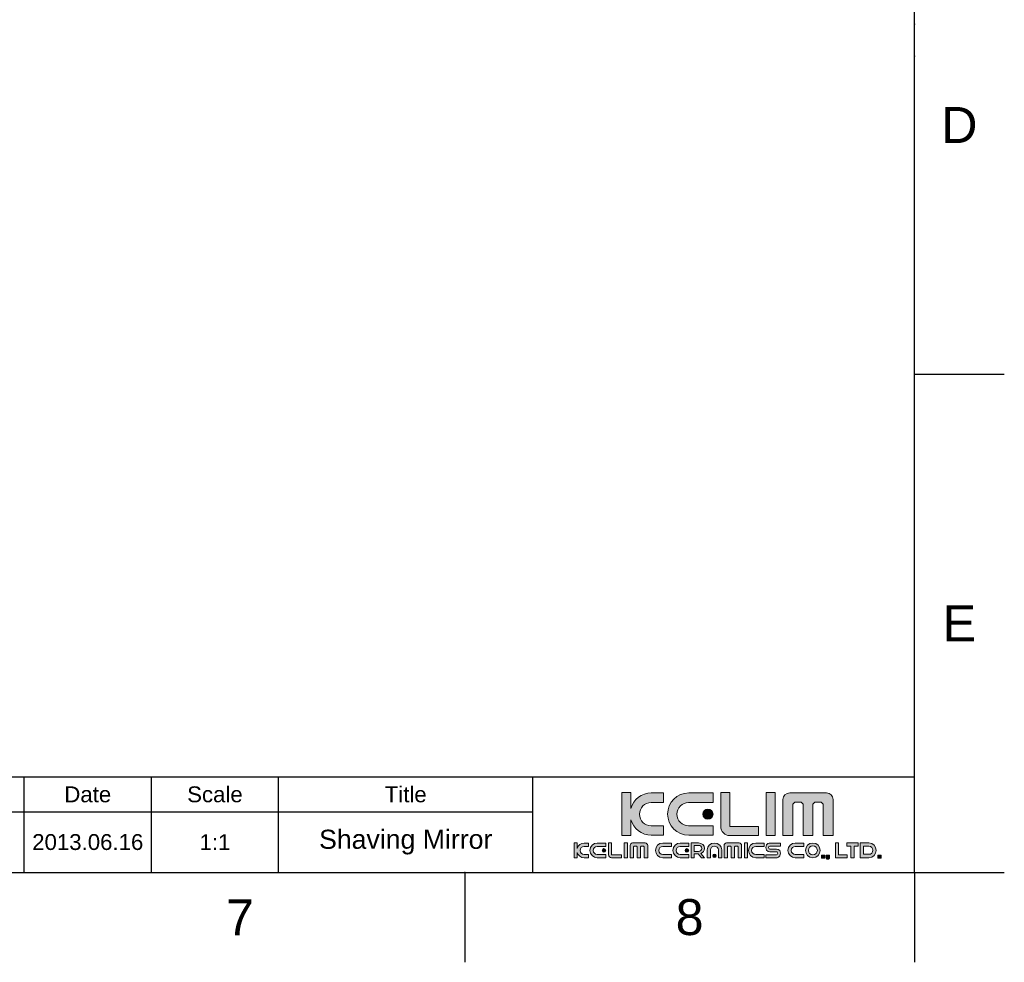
# Model space of a CAD drawing. Header units: millimetres. Extents: x 580 to 2065, y -13 to 1037.
# Tile 3 of 9: x 1678 to 2065, y -13 to 357. Entities that reach past the tile are written whole.
import ezdxf

# ---------------------------------------------------------------- set-up
doc = ezdxf.new("R2010")
doc.units = ezdxf.units.MM
doc.header["$LTSCALE"] = 0.1
doc.layers.add('FORM', color=7, linetype='Continuous')
doc.layers.add('TEXT', color=2, linetype='Continuous')
doc.styles.get("Standard").update_dxf_attribs({"font": 'arial_0.ttf'})

msp = doc.modelspace()

# ---------------------------------------------------------------- hatches: boundary and pattern name
at = {"layer": 'TEXT'}
h = msp.add_hatch(color=2, dxfattribs=at)
h.dxf.hatch_style = 2
edge = h.paths.add_edge_path()
edge.add_spline(control_points=[(1930.67, 40.36), (1930.67, 40.36), (1925.85, 40.36), (1925.85, 40.36), (1923.31, 40.36), (1921.27, 42.41), (1921.27, 44.93), (1921.27, 47.47), (1923.31, 49.52), (1925.85, 49.52), (1925.85, 49.52), (1930.67, 49.52), (1930.67, 49.52), (1930.67, 49.52), (1930.67, 53.3), (1930.67, 53.3), (1930.67, 53.3), (1925.91, 53.3), (1925.91, 53.3), (1922.09, 53.3), (1918.89, 50.74), (1917.91, 47.25), (1917.91, 47.25), (1917.91, 53.42), (1917.91, 53.42), (1917.91, 53.42), (1914.38, 53.42), (1914.38, 53.42), (1914.38, 53.42), (1914.38, 36.58), (1914.38, 36.58), (1914.38, 36.58), (1917.91, 36.58), (1917.91, 36.58), (1917.91, 36.58), (1917.91, 42.76), (1917.91, 42.76), (1918.89, 39.26), (1922.09, 36.69), (1925.91, 36.69), (1925.91, 36.69), (1930.67, 36.69), (1930.67, 36.69), (1930.67, 36.69), (1930.67, 40.36), (1930.67, 40.36)], knot_values=[0, 0, 0, 0, 1, 1, 1, 2, 2, 2, 3, 3, 3, 4, 4, 4, 5, 5, 5, 6, 6, 6, 7, 7, 7, 8, 8, 8, 9, 9, 9, 10, 10, 10, 11, 11, 11, 12, 12, 12, 13, 13, 13, 14, 14, 14, 15, 15, 15, 15], degree=3, periodic=0)
h = msp.add_hatch(color=256, dxfattribs=at)
h.dxf.hatch_style = 2
edge = h.paths.add_edge_path()
edge.add_spline(control_points=[(1940.63, 36.69), (1940.63, 36.69), (1950.23, 36.69), (1950.23, 36.69), (1950.23, 36.69), (1950.23, 40.36), (1950.23, 40.36), (1950.23, 40.36), (1940.57, 40.36), (1940.57, 40.36), (1938.04, 40.36), (1936, 42.41), (1936, 44.93), (1936, 47.47), (1938.04, 49.52), (1940.57, 49.52), (1940.57, 49.52), (1950.23, 49.52), (1950.23, 49.52), (1950.23, 49.52), (1950.23, 53.3), (1950.23, 53.3), (1950.23, 53.3), (1940.63, 53.3), (1940.63, 53.3), (1936.04, 53.3), (1932.33, 49.59), (1932.33, 45), (1932.33, 40.41), (1936.04, 36.69), (1940.63, 36.69)], knot_values=[0, 0, 0, 0, 1, 1, 1, 2, 2, 2, 3, 3, 3, 4, 4, 4, 5, 5, 5, 6, 6, 6, 7, 7, 7, 8, 8, 8, 9, 9, 9, 10, 10, 10, 10], degree=3, periodic=0)
h = msp.add_hatch(color=2, dxfattribs=at)
h.dxf.hatch_style = 2
edge = h.paths.add_edge_path()
edge.add_spline(control_points=[(1956.74, 36.56), (1956.74, 36.56), (1968.09, 36.56), (1968.09, 36.56), (1968.09, 36.56), (1968.09, 40.1), (1968.09, 40.1), (1968.09, 40.1), (1956.77, 40.1), (1956.77, 40.1), (1956.77, 40.1), (1956.75, 40.06), (1956.75, 40.06), (1956.75, 40.06), (1956.75, 53.42), (1956.75, 53.42), (1956.75, 53.42), (1953.22, 53.42), (1953.22, 53.42), (1953.22, 53.42), (1953.22, 40.1), (1953.22, 40.1), (1953.22, 40.1), (1953.21, 40.11), (1953.21, 40.11), (1953.21, 38.15), (1954.8, 36.55), (1956.77, 36.55), (1956.77, 36.55), (1956.74, 36.56), (1956.74, 36.56)], knot_values=[0, 0, 0, 0, 1, 1, 1, 2, 2, 2, 3, 3, 3, 4, 4, 4, 5, 5, 5, 6, 6, 6, 7, 7, 7, 8, 8, 8, 9, 9, 9, 10, 10, 10, 10], degree=3, periodic=0)
h = msp.add_hatch(color=2, dxfattribs=at)
h.dxf.hatch_style = 2
h.paths.add_polyline_path([(1974.57, 53.42), (1971.03, 53.42), (1971.03, 36.58), (1974.57, 36.58)])
h = msp.add_hatch(color=2, dxfattribs=at)
h.dxf.hatch_style = 2
edge = h.paths.add_edge_path()
edge.add_spline(control_points=[(1994.75, 53.34), (1994.75, 53.34), (1980.37, 53.34), (1980.37, 53.34), (1978.89, 53.34), (1977.69, 52.15), (1977.69, 50.68), (1977.69, 50.68), (1977.69, 36.6), (1977.69, 36.6), (1977.69, 36.6), (1981.51, 36.6), (1981.51, 36.6), (1981.51, 36.6), (1981.51, 48.94), (1981.51, 48.94), (1981.51, 48.94), (1982.31, 49.74), (1982.31, 49.74), (1982.31, 49.74), (1984.87, 49.74), (1984.87, 49.74), (1984.87, 49.74), (1985.67, 48.94), (1985.67, 48.94), (1985.67, 48.94), (1985.67, 36.6), (1985.67, 36.6), (1985.67, 36.6), (1989.36, 36.6), (1989.36, 36.6), (1989.36, 36.6), (1989.36, 48.94), (1989.36, 48.94), (1989.36, 48.94), (1990.17, 49.74), (1990.17, 49.74), (1990.17, 49.74), (1992.72, 49.74), (1992.72, 49.74), (1992.72, 49.74), (1993.51, 48.94), (1993.51, 48.94), (1993.51, 48.94), (1993.51, 36.6), (1993.51, 36.6), (1993.51, 36.6), (1997.43, 36.6), (1997.43, 36.6), (1997.43, 36.6), (1997.43, 50.68), (1997.43, 50.68), (1997.43, 52.15), (1996.23, 53.34), (1994.75, 53.34)], knot_values=[0, 0, 0, 0, 1, 1, 1, 2, 2, 2, 3, 3, 3, 4, 4, 4, 5, 5, 5, 6, 6, 6, 7, 7, 7, 8, 8, 8, 9, 9, 9, 10, 10, 10, 11, 11, 11, 12, 12, 12, 13, 13, 13, 14, 14, 14, 15, 15, 15, 16, 16, 16, 17, 17, 17, 18, 18, 18, 18], degree=3, periodic=0)
h = msp.add_hatch(color=2, dxfattribs=at)
h.dxf.hatch_style = 2
edge = h.paths.add_edge_path()
edge.add_spline(control_points=[(1946.18, 44.93), (1946.18, 43.83), (1947.08, 42.93), (1948.18, 42.93), (1949.29, 42.93), (1950.19, 43.83), (1950.19, 44.93), (1950.19, 46.05), (1949.29, 46.94), (1948.18, 46.94), (1947.08, 46.94), (1946.18, 46.05), (1946.18, 44.93)], knot_values=[0, 0, 0, 0, 1, 1, 1, 2, 2, 2, 3, 3, 3, 4, 4, 4, 4], degree=3, periodic=0)
h = msp.add_hatch(color=2, dxfattribs=at)
h.dxf.hatch_style = 2
edge = h.paths.add_edge_path()
edge.add_spline(control_points=[(1896.76, 31.5), (1896.76, 31.5), (1896.76, 33.66), (1896.76, 33.66), (1896.76, 33.66), (1895.53, 33.66), (1895.53, 33.66), (1895.53, 33.66), (1895.53, 27.78), (1895.53, 27.78), (1895.53, 27.78), (1896.76, 27.78), (1896.76, 27.78), (1896.76, 27.78), (1896.76, 29.95), (1896.76, 29.95), (1897.09, 28.73), (1898.21, 27.83), (1899.55, 27.83), (1899.55, 27.83), (1901.21, 27.83), (1901.21, 27.83), (1901.21, 27.83), (1901.21, 29.1), (1901.21, 29.1), (1901.21, 29.1), (1899.53, 29.1), (1899.53, 29.1), (1898.64, 29.1), (1897.93, 29.82), (1897.93, 30.7), (1897.93, 31.59), (1898.64, 32.3), (1899.53, 32.3), (1899.53, 32.3), (1901.21, 32.3), (1901.21, 32.3), (1901.21, 32.3), (1901.21, 33.62), (1901.21, 33.62), (1901.21, 33.62), (1899.55, 33.62), (1899.55, 33.62), (1898.21, 33.62), (1897.09, 32.72), (1896.76, 31.5)], knot_values=[0, 0, 0, 0, 1, 1, 1, 2, 2, 2, 3, 3, 3, 4, 4, 4, 5, 5, 5, 6, 6, 6, 7, 7, 7, 8, 8, 8, 9, 9, 9, 10, 10, 10, 11, 11, 11, 12, 12, 12, 13, 13, 13, 14, 14, 14, 15, 15, 15, 15], degree=3, periodic=0)
h = msp.add_hatch(color=2, dxfattribs=at)
h.dxf.hatch_style = 2
edge = h.paths.add_edge_path()
edge.add_spline(control_points=[(1901.78, 30.72), (1901.78, 29.12), (1903.08, 27.83), (1904.68, 27.83), (1904.68, 27.83), (1908.03, 27.83), (1908.03, 27.83), (1908.03, 27.83), (1908.03, 29.1), (1908.03, 29.1), (1908.03, 29.1), (1904.66, 29.1), (1904.66, 29.1), (1903.78, 29.1), (1903.06, 29.82), (1903.06, 30.7), (1903.06, 31.59), (1903.78, 32.3), (1904.66, 32.3), (1904.66, 32.3), (1908.03, 32.3), (1908.03, 32.3), (1908.03, 32.3), (1908.03, 33.62), (1908.03, 33.62), (1908.03, 33.62), (1904.68, 33.62), (1904.68, 33.62), (1903.08, 33.62), (1901.78, 32.32), (1901.78, 30.72)], knot_values=[0, 0, 0, 0, 1, 1, 1, 2, 2, 2, 3, 3, 3, 4, 4, 4, 5, 5, 5, 6, 6, 6, 7, 7, 7, 8, 8, 8, 9, 9, 9, 10, 10, 10, 10], degree=3, periodic=0)
h = msp.add_hatch(color=2, dxfattribs=at)
h.dxf.hatch_style = 2
edge = h.paths.add_edge_path()
edge.add_spline(control_points=[(1906.62, 30.7), (1906.62, 30.31), (1906.93, 30), (1907.31, 30), (1907.7, 30), (1908.01, 30.31), (1908.01, 30.7), (1908.01, 31.09), (1907.7, 31.4), (1907.31, 31.4), (1906.93, 31.4), (1906.62, 31.09), (1906.62, 30.7)], knot_values=[0, 0, 0, 0, 1, 1, 1, 2, 2, 2, 3, 3, 3, 4, 4, 4, 4], degree=3, periodic=0)
h = msp.add_hatch(color=2, dxfattribs=at)
h.dxf.hatch_style = 2
edge = h.paths.add_edge_path()
edge.add_spline(control_points=[(1910.3, 29), (1910.3, 29), (1910.3, 33.66), (1910.3, 33.66), (1910.3, 33.66), (1909.07, 33.66), (1909.07, 33.66), (1909.07, 33.66), (1909.07, 29.01), (1909.07, 29.01), (1909.07, 29.01), (1909.07, 29.02), (1909.07, 29.02), (1909.07, 28.33), (1909.62, 27.78), (1910.31, 27.78), (1910.31, 27.78), (1910.3, 27.78), (1910.3, 27.78), (1910.3, 27.78), (1914.26, 27.78), (1914.26, 27.78), (1914.26, 27.78), (1914.26, 29.01), (1914.26, 29.01), (1914.26, 29.01), (1910.31, 29.01), (1910.31, 29.01), (1910.31, 29.01), (1910.3, 29), (1910.3, 29)], knot_values=[0, 0, 0, 0, 1, 1, 1, 2, 2, 2, 3, 3, 3, 4, 4, 4, 5, 5, 5, 6, 6, 6, 7, 7, 7, 8, 8, 8, 9, 9, 9, 10, 10, 10, 10], degree=3, periodic=0)
h = msp.add_hatch(color=2, dxfattribs=at)
h.dxf.hatch_style = 2
h.paths.add_polyline_path([(1915.28, 27.78), (1916.52, 27.78), (1916.52, 33.66), (1915.28, 33.66)])
h = msp.add_hatch(color=2, dxfattribs=at)
h.dxf.hatch_style = 2
edge = h.paths.add_edge_path()
edge.add_spline(control_points=[(1923.56, 33.63), (1923.56, 33.63), (1918.54, 33.63), (1918.54, 33.63), (1918.02, 33.63), (1917.61, 33.22), (1917.61, 32.7), (1917.61, 32.7), (1917.61, 27.79), (1917.61, 27.79), (1917.61, 27.79), (1918.94, 27.79), (1918.94, 27.79), (1918.94, 27.79), (1918.94, 32.1), (1918.94, 32.1), (1918.94, 32.1), (1919.22, 32.38), (1919.22, 32.38), (1919.22, 32.38), (1920.11, 32.38), (1920.11, 32.38), (1920.11, 32.38), (1920.39, 32.1), (1920.39, 32.1), (1920.39, 32.1), (1920.39, 27.79), (1920.39, 27.79), (1920.39, 27.79), (1921.68, 27.79), (1921.68, 27.79), (1921.68, 27.79), (1921.68, 32.1), (1921.68, 32.1), (1921.68, 32.1), (1921.96, 32.38), (1921.96, 32.38), (1921.96, 32.38), (1922.85, 32.38), (1922.85, 32.38), (1922.85, 32.38), (1923.12, 32.1), (1923.12, 32.1), (1923.12, 32.1), (1923.12, 27.79), (1923.12, 27.79), (1923.12, 27.79), (1924.49, 27.79), (1924.49, 27.79), (1924.49, 27.79), (1924.49, 32.7), (1924.49, 32.7), (1924.49, 33.22), (1924.07, 33.63), (1923.56, 33.63)], knot_values=[0, 0, 0, 0, 1, 1, 1, 2, 2, 2, 3, 3, 3, 4, 4, 4, 5, 5, 5, 6, 6, 6, 7, 7, 7, 8, 8, 8, 9, 9, 9, 10, 10, 10, 11, 11, 11, 12, 12, 12, 13, 13, 13, 14, 14, 14, 15, 15, 15, 16, 16, 16, 17, 17, 17, 18, 18, 18, 18], degree=3, periodic=0)
h = msp.add_hatch(color=2, dxfattribs=at)
h.dxf.hatch_style = 2
edge = h.paths.add_edge_path()
edge.add_spline(control_points=[(1927.57, 30.72), (1927.57, 29.12), (1928.86, 27.83), (1930.46, 27.83), (1930.46, 27.83), (1933.81, 27.83), (1933.81, 27.83), (1933.81, 27.83), (1933.81, 29.1), (1933.81, 29.1), (1933.81, 29.1), (1930.44, 29.1), (1930.44, 29.1), (1929.56, 29.1), (1928.85, 29.82), (1928.85, 30.7), (1928.85, 31.59), (1929.56, 32.3), (1930.44, 32.3), (1930.44, 32.3), (1933.81, 32.3), (1933.81, 32.3), (1933.81, 32.3), (1933.81, 33.62), (1933.81, 33.62), (1933.81, 33.62), (1930.46, 33.62), (1930.46, 33.62), (1928.86, 33.62), (1927.57, 32.32), (1927.57, 30.72)], knot_values=[0, 0, 0, 0, 1, 1, 1, 2, 2, 2, 3, 3, 3, 4, 4, 4, 5, 5, 5, 6, 6, 6, 7, 7, 7, 8, 8, 8, 9, 9, 9, 10, 10, 10, 10], degree=3, periodic=0)
h = msp.add_hatch(color=2, dxfattribs=at)
h.dxf.hatch_style = 2
edge = h.paths.add_edge_path()
edge.add_spline(control_points=[(1934.39, 30.72), (1934.39, 29.12), (1935.68, 27.83), (1937.29, 27.83), (1937.29, 27.83), (1940.63, 27.83), (1940.63, 27.83), (1940.63, 27.83), (1940.63, 29.1), (1940.63, 29.1), (1940.63, 29.1), (1937.26, 29.1), (1937.26, 29.1), (1936.38, 29.1), (1935.67, 29.82), (1935.67, 30.7), (1935.67, 31.59), (1936.38, 32.3), (1937.26, 32.3), (1937.26, 32.3), (1940.63, 32.3), (1940.63, 32.3), (1940.63, 32.3), (1940.63, 33.62), (1940.63, 33.62), (1940.63, 33.62), (1937.29, 33.62), (1937.29, 33.62), (1935.68, 33.62), (1934.39, 32.32), (1934.39, 30.72)], knot_values=[0, 0, 0, 0, 1, 1, 1, 2, 2, 2, 3, 3, 3, 4, 4, 4, 5, 5, 5, 6, 6, 6, 7, 7, 7, 8, 8, 8, 9, 9, 9, 10, 10, 10, 10], degree=3, periodic=0)
h = msp.add_hatch(color=2, dxfattribs=at)
h.dxf.hatch_style = 2
edge = h.paths.add_edge_path()
edge.add_spline(control_points=[(1939.22, 30.7), (1939.22, 30.31), (1939.53, 30), (1939.92, 30), (1940.3, 30), (1940.62, 30.31), (1940.62, 30.7), (1940.62, 31.09), (1940.3, 31.4), (1939.92, 31.4), (1939.53, 31.4), (1939.22, 31.09), (1939.22, 30.7)], knot_values=[0, 0, 0, 0, 1, 1, 1, 2, 2, 2, 3, 3, 3, 4, 4, 4, 4], degree=3, periodic=0)
h = msp.add_hatch(color=2, dxfattribs=at)
h.dxf.hatch_style = 2
edge = h.paths.add_edge_path()
edge.add_spline(control_points=[(1946.86, 31.49), (1946.86, 32.69), (1945.76, 33.66), (1944.41, 33.66), (1944.41, 33.66), (1942.81, 33.66), (1942.81, 33.66), (1942.81, 33.66), (1941.58, 33.66), (1941.58, 33.66), (1941.58, 33.66), (1941.58, 32.7), (1941.58, 32.7), (1941.58, 32.7), (1941.58, 30.32), (1941.58, 30.32), (1941.58, 30.32), (1941.58, 29.33), (1941.58, 29.33), (1941.58, 29.33), (1941.58, 27.78), (1941.58, 27.78), (1941.58, 27.78), (1942.81, 27.78), (1942.81, 27.78), (1942.81, 27.78), (1942.81, 29.33), (1942.81, 29.33), (1942.81, 29.33), (1944.31, 29.33), (1944.31, 29.33), (1944.31, 29.33), (1945.62, 27.78), (1945.62, 27.78), (1945.62, 27.78), (1946.85, 27.78), (1946.85, 27.78), (1946.85, 27.78), (1945.39, 29.51), (1945.39, 29.51), (1946.25, 29.84), (1946.86, 30.61), (1946.86, 31.49)], knot_values=[0, 0, 0, 0, 1, 1, 1, 2, 2, 2, 3, 3, 3, 4, 4, 4, 5, 5, 5, 6, 6, 6, 7, 7, 7, 8, 8, 8, 9, 9, 9, 10, 10, 10, 11, 11, 11, 12, 12, 12, 13, 13, 13, 14, 14, 14, 14], degree=3, periodic=0)
edge = h.paths.add_edge_path()
edge.add_spline(control_points=[(1944.43, 30.32), (1944.43, 30.32), (1942.81, 30.32), (1942.81, 30.32), (1942.81, 30.32), (1942.81, 32.7), (1942.81, 32.7), (1942.81, 32.7), (1944.43, 32.7), (1944.43, 32.7), (1945.17, 32.7), (1945.78, 32.17), (1945.78, 31.51), (1945.78, 30.85), (1945.17, 30.32), (1944.43, 30.32)], knot_values=[0, 0, 0, 0, 1, 1, 1, 2, 2, 2, 3, 3, 3, 4, 4, 4, 5, 5, 5, 5], degree=3, periodic=0)
h = msp.add_hatch(color=2, dxfattribs=at)
h.dxf.hatch_style = 2
edge = h.paths.add_edge_path()
edge.add_spline(control_points=[(1950.74, 33.62), (1949.15, 33.62), (1947.85, 32.42), (1947.85, 30.93), (1947.85, 30.93), (1947.85, 27.83), (1947.85, 27.83), (1947.85, 27.83), (1949.13, 27.83), (1949.13, 27.83), (1949.13, 27.83), (1949.13, 30.95), (1949.13, 30.95), (1949.13, 31.77), (1949.84, 32.43), (1950.72, 32.43), (1951.61, 32.43), (1952.32, 31.77), (1952.32, 30.95), (1952.32, 30.95), (1952.32, 27.83), (1952.32, 27.83), (1952.32, 27.83), (1953.64, 27.83), (1953.64, 27.83), (1953.64, 27.83), (1953.64, 30.93), (1953.64, 30.93), (1953.64, 32.42), (1952.35, 33.62), (1950.74, 33.62)], knot_values=[0, 0, 0, 0, 1, 1, 1, 2, 2, 2, 3, 3, 3, 4, 4, 4, 5, 5, 5, 6, 6, 6, 7, 7, 7, 8, 8, 8, 9, 9, 9, 10, 10, 10, 10], degree=3, periodic=0)
h = msp.add_hatch(color=2, dxfattribs=at)
h.dxf.hatch_style = 2
edge = h.paths.add_edge_path()
edge.add_spline(control_points=[(1960.49, 33.63), (1960.49, 33.63), (1955.48, 33.63), (1955.48, 33.63), (1954.96, 33.63), (1954.54, 33.22), (1954.54, 32.7), (1954.54, 32.7), (1954.54, 27.79), (1954.54, 27.79), (1954.54, 27.79), (1955.88, 27.79), (1955.88, 27.79), (1955.88, 27.79), (1955.88, 32.1), (1955.88, 32.1), (1955.88, 32.1), (1956.15, 32.38), (1956.15, 32.38), (1956.15, 32.38), (1957.05, 32.38), (1957.05, 32.38), (1957.05, 32.38), (1957.32, 32.1), (1957.32, 32.1), (1957.32, 32.1), (1957.32, 27.79), (1957.32, 27.79), (1957.32, 27.79), (1958.61, 27.79), (1958.61, 27.79), (1958.61, 27.79), (1958.61, 32.1), (1958.61, 32.1), (1958.61, 32.1), (1958.89, 32.38), (1958.89, 32.38), (1958.89, 32.38), (1959.78, 32.38), (1959.78, 32.38), (1959.78, 32.38), (1960.06, 32.1), (1960.06, 32.1), (1960.06, 32.1), (1960.06, 27.79), (1960.06, 27.79), (1960.06, 27.79), (1961.43, 27.79), (1961.43, 27.79), (1961.43, 27.79), (1961.43, 32.7), (1961.43, 32.7), (1961.43, 33.22), (1961.01, 33.63), (1960.49, 33.63)], knot_values=[0, 0, 0, 0, 1, 1, 1, 2, 2, 2, 3, 3, 3, 4, 4, 4, 5, 5, 5, 6, 6, 6, 7, 7, 7, 8, 8, 8, 9, 9, 9, 10, 10, 10, 11, 11, 11, 12, 12, 12, 13, 13, 13, 14, 14, 14, 15, 15, 15, 16, 16, 16, 17, 17, 17, 18, 18, 18, 18], degree=3, periodic=0)
h = msp.add_hatch(color=2, dxfattribs=at)
h.dxf.hatch_style = 2
h.paths.add_polyline_path([(1962.5, 27.78), (1963.73, 27.78), (1963.73, 33.66), (1962.5, 33.66)])
h = msp.add_hatch(color=2, dxfattribs=at)
h.dxf.hatch_style = 2
edge = h.paths.add_edge_path()
edge.add_spline(control_points=[(1964.1, 30.72), (1964.1, 29.12), (1965.39, 27.83), (1966.99, 27.83), (1966.99, 27.83), (1970.34, 27.83), (1970.34, 27.83), (1970.34, 27.83), (1970.34, 29.1), (1970.34, 29.1), (1970.34, 29.1), (1966.97, 29.1), (1966.97, 29.1), (1966.09, 29.1), (1965.37, 29.82), (1965.37, 30.7), (1965.37, 31.59), (1966.09, 32.3), (1966.97, 32.3), (1966.97, 32.3), (1970.34, 32.3), (1970.34, 32.3), (1970.34, 32.3), (1970.34, 33.62), (1970.34, 33.62), (1970.34, 33.62), (1966.99, 33.62), (1966.99, 33.62), (1965.39, 33.62), (1964.1, 32.32), (1964.1, 30.72)], knot_values=[0, 0, 0, 0, 1, 1, 1, 2, 2, 2, 3, 3, 3, 4, 4, 4, 5, 5, 5, 6, 6, 6, 7, 7, 7, 8, 8, 8, 9, 9, 9, 10, 10, 10, 10], degree=3, periodic=0)
h = msp.add_hatch(color=2, dxfattribs=at)
h.dxf.hatch_style = 2
edge = h.paths.add_edge_path()
edge.add_spline(control_points=[(1970.96, 31.83), (1970.96, 30.03), (1972.78, 30.19), (1972.78, 30.19), (1972.78, 30.19), (1972.83, 30.19), (1972.83, 30.19), (1972.83, 30.19), (1974.8, 30.19), (1974.8, 30.19), (1974.8, 30.19), (1975.15, 30.19), (1975.15, 30.19), (1975.15, 30.19), (1975.63, 30.11), (1975.63, 29.65), (1975.63, 29.19), (1975.32, 29.01), (1975.15, 29.01), (1975.15, 29.01), (1970.96, 29.01), (1970.96, 29.01), (1970.96, 29.01), (1970.96, 27.83), (1970.96, 27.83), (1970.96, 27.83), (1975.12, 27.83), (1975.12, 27.83), (1975.12, 27.83), (1976.67, 27.83), (1976.67, 29.62), (1976.67, 31.41), (1974.84, 31.26), (1974.84, 31.26), (1974.84, 31.26), (1974.8, 31.26), (1974.8, 31.26), (1974.8, 31.26), (1972.83, 31.26), (1972.83, 31.26), (1972.83, 31.26), (1972.48, 31.26), (1972.48, 31.26), (1972.48, 31.26), (1972, 31.34), (1972, 31.8), (1972, 32.26), (1972.31, 32.43), (1972.48, 32.43), (1972.48, 32.43), (1976.67, 32.43), (1976.67, 32.43), (1976.67, 32.43), (1976.67, 33.62), (1976.67, 33.62), (1976.67, 33.62), (1972.51, 33.62), (1972.51, 33.62), (1972.51, 33.62), (1970.96, 33.62), (1970.96, 31.83)], knot_values=[0, 0, 0, 0, 1, 1, 1, 2, 2, 2, 3, 3, 3, 4, 4, 4, 5, 5, 5, 6, 6, 6, 7, 7, 7, 8, 8, 8, 9, 9, 9, 10, 10, 10, 11, 11, 11, 12, 12, 12, 13, 13, 13, 14, 14, 14, 15, 15, 15, 16, 16, 16, 17, 17, 17, 18, 18, 18, 19, 19, 19, 20, 20, 20, 20], degree=3, periodic=0)
h = msp.add_hatch(color=2, dxfattribs=at)
h.dxf.hatch_style = 2
edge = h.paths.add_edge_path()
edge.add_spline(control_points=[(1979.65, 30.72), (1979.65, 29.12), (1980.94, 27.83), (1982.54, 27.83), (1982.54, 27.83), (1985.89, 27.83), (1985.89, 27.83), (1985.89, 27.83), (1985.89, 29.1), (1985.89, 29.1), (1985.89, 29.1), (1982.52, 29.1), (1982.52, 29.1), (1981.64, 29.1), (1980.93, 29.82), (1980.93, 30.7), (1980.93, 31.59), (1981.64, 32.3), (1982.52, 32.3), (1982.52, 32.3), (1985.89, 32.3), (1985.89, 32.3), (1985.89, 32.3), (1985.89, 33.62), (1985.89, 33.62), (1985.89, 33.62), (1982.54, 33.62), (1982.54, 33.62), (1980.94, 33.62), (1979.65, 32.32), (1979.65, 30.72)], knot_values=[0, 0, 0, 0, 1, 1, 1, 2, 2, 2, 3, 3, 3, 4, 4, 4, 5, 5, 5, 6, 6, 6, 7, 7, 7, 8, 8, 8, 9, 9, 9, 10, 10, 10, 10], degree=3, periodic=0)
h = msp.add_hatch(color=2, dxfattribs=at)
h.dxf.hatch_style = 2
edge = h.paths.add_edge_path()
edge.add_spline(control_points=[(1989.43, 33.62), (1987.83, 33.62), (1986.53, 32.32), (1986.53, 30.72), (1986.53, 29.12), (1987.83, 27.83), (1989.43, 27.83), (1991.03, 27.83), (1992.32, 29.12), (1992.32, 30.72), (1992.32, 32.32), (1991.03, 33.62), (1989.43, 33.62)], knot_values=[0, 0, 0, 0, 1, 1, 1, 2, 2, 2, 3, 3, 3, 4, 4, 4, 4], degree=3, periodic=0)
edge = h.paths.add_edge_path()
edge.add_spline(control_points=[(1989.43, 28.95), (1988.45, 28.95), (1987.66, 29.75), (1987.66, 30.72), (1987.66, 31.7), (1988.45, 32.49), (1989.43, 32.49), (1990.4, 32.49), (1991.2, 31.7), (1991.2, 30.72), (1991.2, 29.75), (1990.4, 28.95), (1989.43, 28.95)], knot_values=[0, 0, 0, 0, 1, 1, 1, 2, 2, 2, 3, 3, 3, 4, 4, 4, 4], degree=3, periodic=0)
h = msp.add_hatch(color=2, dxfattribs=at)
h.dxf.hatch_style = 2
h.paths.add_polyline_path([(1999.55, 33.66), (1998.31, 33.66), (1998.31, 29.02), (1998.31, 27.78), (1999.55, 27.78), (2002.86, 27.78), (2002.86, 29.02), (1999.55, 29.02)])
h = msp.add_hatch(color=2, dxfattribs=at)
h.dxf.hatch_style = 2
h.paths.add_polyline_path([(2004.41, 33.66), (2002.76, 33.66), (2002.76, 32.43), (2004.41, 32.43), (2004.41, 27.78), (2005.64, 27.78), (2005.64, 32.43), (2007.3, 32.43), (2007.3, 33.66), (2005.64, 33.66)])
h = msp.add_hatch(color=2, dxfattribs=at)
h.dxf.hatch_style = 2
edge = h.paths.add_edge_path()
edge.add_spline(control_points=[(2011.44, 33.64), (2011.44, 33.64), (2008.09, 33.64), (2008.09, 33.64), (2008.09, 33.64), (2008.09, 27.85), (2008.09, 27.85), (2008.09, 27.85), (2011.44, 27.85), (2011.44, 27.85), (2013.04, 27.85), (2014.34, 29.14), (2014.34, 30.74), (2014.34, 32.34), (2013.04, 33.64), (2011.44, 33.64)], knot_values=[0, 0, 0, 0, 1, 1, 1, 2, 2, 2, 3, 3, 3, 4, 4, 4, 5, 5, 5, 5], degree=3, periodic=0)
edge = h.paths.add_edge_path()
edge.add_spline(control_points=[(2011.46, 29.17), (2011.46, 29.17), (2009.32, 29.17), (2009.32, 29.17), (2009.32, 29.17), (2009.32, 32.36), (2009.32, 32.36), (2009.32, 32.36), (2011.46, 32.36), (2011.46, 32.36), (2012.34, 32.36), (2013.06, 31.65), (2013.06, 30.76), (2013.06, 29.88), (2012.34, 29.17), (2011.46, 29.17)], knot_values=[0, 0, 0, 0, 1, 1, 1, 2, 2, 2, 3, 3, 3, 4, 4, 4, 5, 5, 5, 5], degree=3, periodic=0)
h = msp.add_hatch(color=2, dxfattribs=at)
h.dxf.hatch_style = 2
edge = h.paths.add_edge_path()
edge.add_spline(control_points=[(1950.76, 29.27), (1950.38, 29.27), (1950.07, 28.95), (1950.07, 28.57), (1950.07, 28.18), (1950.38, 27.87), (1950.76, 27.87), (1951.15, 27.87), (1951.46, 28.18), (1951.46, 28.57), (1951.46, 28.95), (1951.15, 29.27), (1950.76, 29.27)], knot_values=[0, 0, 0, 0, 1, 1, 1, 2, 2, 2, 3, 3, 3, 4, 4, 4, 4], degree=3, periodic=0)
h = msp.add_hatch(color=2, dxfattribs=at)
h.dxf.hatch_style = 2
h.paths.add_polyline_path([(1992.8, 27.6), (1994.08, 27.6), (1994.08, 28.88), (1992.8, 28.88)])
h = msp.add_hatch(color=2, dxfattribs=at)
h.dxf.hatch_style = 2
h.paths.add_polyline_path([(1994.67, 27.6), (1995.18, 27.6), (1994.82, 27.29), (1995.59, 27.29), (1995.95, 27.6), (1995.95, 28.88), (1994.67, 28.88)])
h = msp.add_hatch(color=2, dxfattribs=at)
h.dxf.hatch_style = 2
h.paths.add_polyline_path([(2015.01, 27.6), (2016.29, 27.6), (2016.29, 28.88), (2015.01, 28.88)])

# ---------------------------------------------------------------- linework, layer by layer
for p, q in [((2029.35, 22.08), (2029.35, 1001.37)), ((2029.35, 217.94), (2064.71, 217.94)), ((615.21, 22.08), (2029.35, 22.08)), ((1852.58, 22.08), (1852.58, -13.27)), ((2029.35, 22.08), (2064.71, 22.08)), ((2029.35, 22.08), (2029.35, -13.27))]:
    msp.add_line(p, q)
for p in [(2029.35, 355.44), (2029.35, 342.94), (2029.35, 217.94), (1852.58, 22.08)]:
    msp.add_point(p)
at = {"layer": 'FORM'}
for p, q in [((1353.1, 59.58), (2029.35, 59.58)), ((1679.35, 22.08), (1679.35, 59.58)), ((1679.35, 22.08), (1679.35, 59.58)), ((1679.35, 22.08), (1679.35, 59.58)), ((1729.35, 22.08), (1729.35, 59.58)), ((1779.35, 22.08), (1779.35, 59.58)), ((1879.35, 22.08), (1879.35, 59.58)), ((1529.35, 45.83), (1879.35, 45.83))]:
    msp.add_line(p, q, dxfattribs=at)
at = {"layer": 'TEXT', "lineweight": 0}
for points in [[(1974.57, 53.42), (1971.03, 53.42), (1971.03, 36.58), (1974.57, 36.58), (1974.57, 53.42)], [(1915.28, 27.78), (1916.52, 27.78), (1916.52, 33.66), (1915.28, 33.66), (1915.28, 27.78)], [(1962.5, 27.78), (1963.73, 27.78), (1963.73, 33.66), (1962.5, 33.66), (1962.5, 27.78)], [(1999.55, 33.66), (1998.31, 33.66), (1998.31, 29.02), (1998.31, 27.78), (1999.55, 27.78), (2002.86, 27.78), (2002.86, 29.02), (1999.55, 29.02), (1999.55, 33.66)], [(2004.41, 33.66), (2002.76, 33.66), (2002.76, 32.43), (2004.41, 32.43), (2004.41, 27.78), (2005.64, 27.78), (2005.64, 32.43), (2007.3, 32.43), (2007.3, 33.66), (2005.64, 33.66), (2004.41, 33.66)], [(1992.8, 27.6), (1994.08, 27.6), (1994.08, 28.88), (1992.8, 28.88), (1992.8, 27.6)], [(1994.67, 27.6), (1995.18, 27.6), (1994.82, 27.29), (1995.59, 27.29), (1995.95, 27.6), (1995.95, 28.88), (1994.67, 28.88), (1994.67, 27.6)], [(2015.01, 27.6), (2016.29, 27.6), (2016.29, 28.88), (2015.01, 28.88), (2015.01, 27.6)]]:
    msp.add_lwpolyline(points, dxfattribs=at)
for points, knots in [([(1930.67, 40.36), (1930.67, 40.36), (1925.85, 40.36), (1925.85, 40.36), (1923.31, 40.36), (1921.27, 42.41), (1921.27, 44.93), (1921.27, 47.47), (1923.31, 49.52), (1925.85, 49.52), (1925.85, 49.52), (1930.67, 49.52), (1930.67, 49.52), (1930.67, 49.52), (1930.67, 53.3), (1930.67, 53.3), (1930.67, 53.3), (1925.91, 53.3), (1925.91, 53.3), (1922.09, 53.3), (1918.89, 50.74), (1917.91, 47.25), (1917.91, 47.25), (1917.91, 53.42), (1917.91, 53.42), (1917.91, 53.42), (1914.38, 53.42), (1914.38, 53.42), (1914.38, 53.42), (1914.38, 36.58), (1914.38, 36.58), (1914.38, 36.58), (1917.91, 36.58), (1917.91, 36.58), (1917.91, 36.58), (1917.91, 42.76), (1917.91, 42.76), (1918.89, 39.26), (1922.09, 36.69), (1925.91, 36.69), (1925.91, 36.69), (1930.67, 36.69), (1930.67, 36.69), (1930.67, 36.69), (1930.67, 40.36), (1930.67, 40.36)], [0, 0, 0, 0, 1, 1, 1, 2, 2, 2, 3, 3, 3, 4, 4, 4, 5, 5, 5, 6, 6, 6, 7, 7, 7, 8, 8, 8, 9, 9, 9, 10, 10, 10, 11, 11, 11, 12, 12, 12, 13, 13, 13, 14, 14, 14, 15, 15, 15, 15]), ([(1940.63, 36.69), (1940.63, 36.69), (1950.23, 36.69), (1950.23, 36.69), (1950.23, 36.69), (1950.23, 40.36), (1950.23, 40.36), (1950.23, 40.36), (1940.57, 40.36), (1940.57, 40.36), (1938.04, 40.36), (1936, 42.41), (1936, 44.93), (1936, 47.47), (1938.04, 49.52), (1940.57, 49.52), (1940.57, 49.52), (1950.23, 49.52), (1950.23, 49.52), (1950.23, 49.52), (1950.23, 53.3), (1950.23, 53.3), (1950.23, 53.3), (1940.63, 53.3), (1940.63, 53.3), (1936.04, 53.3), (1932.33, 49.59), (1932.33, 45), (1932.33, 40.41), (1936.04, 36.69), (1940.63, 36.69)], [0, 0, 0, 0, 1, 1, 1, 2, 2, 2, 3, 3, 3, 4, 4, 4, 5, 5, 5, 6, 6, 6, 7, 7, 7, 8, 8, 8, 9, 9, 9, 10, 10, 10, 10]), ([(1956.74, 36.56), (1956.74, 36.56), (1968.09, 36.56), (1968.09, 36.56), (1968.09, 36.56), (1968.09, 40.1), (1968.09, 40.1), (1968.09, 40.1), (1956.77, 40.1), (1956.77, 40.1), (1956.77, 40.1), (1956.75, 40.06), (1956.75, 40.06), (1956.75, 40.06), (1956.75, 53.42), (1956.75, 53.42), (1956.75, 53.42), (1953.22, 53.42), (1953.22, 53.42), (1953.22, 53.42), (1953.22, 40.1), (1953.22, 40.1), (1953.22, 40.1), (1953.21, 40.11), (1953.21, 40.11), (1953.21, 38.15), (1954.8, 36.55), (1956.77, 36.55), (1956.77, 36.55), (1956.74, 36.56), (1956.74, 36.56)], [0, 0, 0, 0, 1, 1, 1, 2, 2, 2, 3, 3, 3, 4, 4, 4, 5, 5, 5, 6, 6, 6, 7, 7, 7, 8, 8, 8, 9, 9, 9, 10, 10, 10, 10]), ([(1994.75, 53.34), (1994.75, 53.34), (1980.37, 53.34), (1980.37, 53.34), (1978.89, 53.34), (1977.69, 52.15), (1977.69, 50.68), (1977.69, 50.68), (1977.69, 36.6), (1977.69, 36.6), (1977.69, 36.6), (1981.51, 36.6), (1981.51, 36.6), (1981.51, 36.6), (1981.51, 48.94), (1981.51, 48.94), (1981.51, 48.94), (1982.31, 49.74), (1982.31, 49.74), (1982.31, 49.74), (1984.87, 49.74), (1984.87, 49.74), (1984.87, 49.74), (1985.67, 48.94), (1985.67, 48.94), (1985.67, 48.94), (1985.67, 36.6), (1985.67, 36.6), (1985.67, 36.6), (1989.36, 36.6), (1989.36, 36.6), (1989.36, 36.6), (1989.36, 48.94), (1989.36, 48.94), (1989.36, 48.94), (1990.17, 49.74), (1990.17, 49.74), (1990.17, 49.74), (1992.72, 49.74), (1992.72, 49.74), (1992.72, 49.74), (1993.51, 48.94), (1993.51, 48.94), (1993.51, 48.94), (1993.51, 36.6), (1993.51, 36.6), (1993.51, 36.6), (1997.43, 36.6), (1997.43, 36.6), (1997.43, 36.6), (1997.43, 50.68), (1997.43, 50.68), (1997.43, 52.15), (1996.23, 53.34), (1994.75, 53.34)], [0, 0, 0, 0, 1, 1, 1, 2, 2, 2, 3, 3, 3, 4, 4, 4, 5, 5, 5, 6, 6, 6, 7, 7, 7, 8, 8, 8, 9, 9, 9, 10, 10, 10, 11, 11, 11, 12, 12, 12, 13, 13, 13, 14, 14, 14, 15, 15, 15, 16, 16, 16, 17, 17, 17, 18, 18, 18, 18]), ([(1946.18, 44.93), (1946.18, 43.83), (1947.08, 42.93), (1948.18, 42.93), (1949.29, 42.93), (1950.19, 43.83), (1950.19, 44.93), (1950.19, 46.05), (1949.29, 46.94), (1948.18, 46.94), (1947.08, 46.94), (1946.18, 46.05), (1946.18, 44.93)], [0, 0, 0, 0, 1, 1, 1, 2, 2, 2, 3, 3, 3, 4, 4, 4, 4]), ([(1896.76, 31.5), (1896.76, 31.5), (1896.76, 33.66), (1896.76, 33.66), (1896.76, 33.66), (1895.53, 33.66), (1895.53, 33.66), (1895.53, 33.66), (1895.53, 27.78), (1895.53, 27.78), (1895.53, 27.78), (1896.76, 27.78), (1896.76, 27.78), (1896.76, 27.78), (1896.76, 29.95), (1896.76, 29.95), (1897.09, 28.73), (1898.21, 27.83), (1899.55, 27.83), (1899.55, 27.83), (1901.21, 27.83), (1901.21, 27.83), (1901.21, 27.83), (1901.21, 29.1), (1901.21, 29.1), (1901.21, 29.1), (1899.53, 29.1), (1899.53, 29.1), (1898.64, 29.1), (1897.93, 29.82), (1897.93, 30.7), (1897.93, 31.59), (1898.64, 32.3), (1899.53, 32.3), (1899.53, 32.3), (1901.21, 32.3), (1901.21, 32.3), (1901.21, 32.3), (1901.21, 33.62), (1901.21, 33.62), (1901.21, 33.62), (1899.55, 33.62), (1899.55, 33.62), (1898.21, 33.62), (1897.09, 32.72), (1896.76, 31.5)], [0, 0, 0, 0, 1, 1, 1, 2, 2, 2, 3, 3, 3, 4, 4, 4, 5, 5, 5, 6, 6, 6, 7, 7, 7, 8, 8, 8, 9, 9, 9, 10, 10, 10, 11, 11, 11, 12, 12, 12, 13, 13, 13, 14, 14, 14, 15, 15, 15, 15]), ([(1901.78, 30.72), (1901.78, 29.12), (1903.08, 27.83), (1904.68, 27.83), (1904.68, 27.83), (1908.03, 27.83), (1908.03, 27.83), (1908.03, 27.83), (1908.03, 29.1), (1908.03, 29.1), (1908.03, 29.1), (1904.66, 29.1), (1904.66, 29.1), (1903.78, 29.1), (1903.06, 29.82), (1903.06, 30.7), (1903.06, 31.59), (1903.78, 32.3), (1904.66, 32.3), (1904.66, 32.3), (1908.03, 32.3), (1908.03, 32.3), (1908.03, 32.3), (1908.03, 33.62), (1908.03, 33.62), (1908.03, 33.62), (1904.68, 33.62), (1904.68, 33.62), (1903.08, 33.62), (1901.78, 32.32), (1901.78, 30.72)], [0, 0, 0, 0, 1, 1, 1, 2, 2, 2, 3, 3, 3, 4, 4, 4, 5, 5, 5, 6, 6, 6, 7, 7, 7, 8, 8, 8, 9, 9, 9, 10, 10, 10, 10]), ([(1906.62, 30.7), (1906.62, 30.31), (1906.93, 30), (1907.31, 30), (1907.7, 30), (1908.01, 30.31), (1908.01, 30.7), (1908.01, 31.09), (1907.7, 31.4), (1907.31, 31.4), (1906.93, 31.4), (1906.62, 31.09), (1906.62, 30.7)], [0, 0, 0, 0, 1, 1, 1, 2, 2, 2, 3, 3, 3, 4, 4, 4, 4]), ([(1910.3, 29), (1910.3, 29), (1910.3, 33.66), (1910.3, 33.66), (1910.3, 33.66), (1909.07, 33.66), (1909.07, 33.66), (1909.07, 33.66), (1909.07, 29.01), (1909.07, 29.01), (1909.07, 29.01), (1909.07, 29.02), (1909.07, 29.02), (1909.07, 28.33), (1909.62, 27.78), (1910.31, 27.78), (1910.31, 27.78), (1910.3, 27.78), (1910.3, 27.78), (1910.3, 27.78), (1914.26, 27.78), (1914.26, 27.78), (1914.26, 27.78), (1914.26, 29.01), (1914.26, 29.01), (1914.26, 29.01), (1910.31, 29.01), (1910.31, 29.01), (1910.31, 29.01), (1910.3, 29), (1910.3, 29)], [0, 0, 0, 0, 1, 1, 1, 2, 2, 2, 3, 3, 3, 4, 4, 4, 5, 5, 5, 6, 6, 6, 7, 7, 7, 8, 8, 8, 9, 9, 9, 10, 10, 10, 10]), ([(1923.56, 33.63), (1923.56, 33.63), (1918.54, 33.63), (1918.54, 33.63), (1918.02, 33.63), (1917.61, 33.22), (1917.61, 32.7), (1917.61, 32.7), (1917.61, 27.79), (1917.61, 27.79), (1917.61, 27.79), (1918.94, 27.79), (1918.94, 27.79), (1918.94, 27.79), (1918.94, 32.1), (1918.94, 32.1), (1918.94, 32.1), (1919.22, 32.38), (1919.22, 32.38), (1919.22, 32.38), (1920.11, 32.38), (1920.11, 32.38), (1920.11, 32.38), (1920.39, 32.1), (1920.39, 32.1), (1920.39, 32.1), (1920.39, 27.79), (1920.39, 27.79), (1920.39, 27.79), (1921.68, 27.79), (1921.68, 27.79), (1921.68, 27.79), (1921.68, 32.1), (1921.68, 32.1), (1921.68, 32.1), (1921.96, 32.38), (1921.96, 32.38), (1921.96, 32.38), (1922.85, 32.38), (1922.85, 32.38), (1922.85, 32.38), (1923.12, 32.1), (1923.12, 32.1), (1923.12, 32.1), (1923.12, 27.79), (1923.12, 27.79), (1923.12, 27.79), (1924.49, 27.79), (1924.49, 27.79), (1924.49, 27.79), (1924.49, 32.7), (1924.49, 32.7), (1924.49, 33.22), (1924.07, 33.63), (1923.56, 33.63)], [0, 0, 0, 0, 1, 1, 1, 2, 2, 2, 3, 3, 3, 4, 4, 4, 5, 5, 5, 6, 6, 6, 7, 7, 7, 8, 8, 8, 9, 9, 9, 10, 10, 10, 11, 11, 11, 12, 12, 12, 13, 13, 13, 14, 14, 14, 15, 15, 15, 16, 16, 16, 17, 17, 17, 18, 18, 18, 18]), ([(1927.57, 30.72), (1927.57, 29.12), (1928.86, 27.83), (1930.46, 27.83), (1930.46, 27.83), (1933.81, 27.83), (1933.81, 27.83), (1933.81, 27.83), (1933.81, 29.1), (1933.81, 29.1), (1933.81, 29.1), (1930.44, 29.1), (1930.44, 29.1), (1929.56, 29.1), (1928.85, 29.82), (1928.85, 30.7), (1928.85, 31.59), (1929.56, 32.3), (1930.44, 32.3), (1930.44, 32.3), (1933.81, 32.3), (1933.81, 32.3), (1933.81, 32.3), (1933.81, 33.62), (1933.81, 33.62), (1933.81, 33.62), (1930.46, 33.62), (1930.46, 33.62), (1928.86, 33.62), (1927.57, 32.32), (1927.57, 30.72)], [0, 0, 0, 0, 1, 1, 1, 2, 2, 2, 3, 3, 3, 4, 4, 4, 5, 5, 5, 6, 6, 6, 7, 7, 7, 8, 8, 8, 9, 9, 9, 10, 10, 10, 10]), ([(1934.39, 30.72), (1934.39, 29.12), (1935.68, 27.83), (1937.29, 27.83), (1937.29, 27.83), (1940.63, 27.83), (1940.63, 27.83), (1940.63, 27.83), (1940.63, 29.1), (1940.63, 29.1), (1940.63, 29.1), (1937.26, 29.1), (1937.26, 29.1), (1936.38, 29.1), (1935.67, 29.82), (1935.67, 30.7), (1935.67, 31.59), (1936.38, 32.3), (1937.26, 32.3), (1937.26, 32.3), (1940.63, 32.3), (1940.63, 32.3), (1940.63, 32.3), (1940.63, 33.62), (1940.63, 33.62), (1940.63, 33.62), (1937.29, 33.62), (1937.29, 33.62), (1935.68, 33.62), (1934.39, 32.32), (1934.39, 30.72)], [0, 0, 0, 0, 1, 1, 1, 2, 2, 2, 3, 3, 3, 4, 4, 4, 5, 5, 5, 6, 6, 6, 7, 7, 7, 8, 8, 8, 9, 9, 9, 10, 10, 10, 10]), ([(1939.22, 30.7), (1939.22, 30.31), (1939.53, 30), (1939.92, 30), (1940.3, 30), (1940.62, 30.31), (1940.62, 30.7), (1940.62, 31.09), (1940.3, 31.4), (1939.92, 31.4), (1939.53, 31.4), (1939.22, 31.09), (1939.22, 30.7)], [0, 0, 0, 0, 1, 1, 1, 2, 2, 2, 3, 3, 3, 4, 4, 4, 4]), ([(1946.86, 31.49), (1946.86, 32.69), (1945.76, 33.66), (1944.41, 33.66), (1944.41, 33.66), (1942.81, 33.66), (1942.81, 33.66), (1942.81, 33.66), (1941.58, 33.66), (1941.58, 33.66), (1941.58, 33.66), (1941.58, 32.7), (1941.58, 32.7), (1941.58, 32.7), (1941.58, 30.32), (1941.58, 30.32), (1941.58, 30.32), (1941.58, 29.33), (1941.58, 29.33), (1941.58, 29.33), (1941.58, 27.78), (1941.58, 27.78), (1941.58, 27.78), (1942.81, 27.78), (1942.81, 27.78), (1942.81, 27.78), (1942.81, 29.33), (1942.81, 29.33), (1942.81, 29.33), (1944.31, 29.33), (1944.31, 29.33), (1944.31, 29.33), (1945.62, 27.78), (1945.62, 27.78), (1945.62, 27.78), (1946.85, 27.78), (1946.85, 27.78), (1946.85, 27.78), (1945.39, 29.51), (1945.39, 29.51), (1946.25, 29.84), (1946.86, 30.61), (1946.86, 31.49)], [0, 0, 0, 0, 1, 1, 1, 2, 2, 2, 3, 3, 3, 4, 4, 4, 5, 5, 5, 6, 6, 6, 7, 7, 7, 8, 8, 8, 9, 9, 9, 10, 10, 10, 11, 11, 11, 12, 12, 12, 13, 13, 13, 14, 14, 14, 14]), ([(1944.43, 30.32), (1944.43, 30.32), (1942.81, 30.32), (1942.81, 30.32), (1942.81, 30.32), (1942.81, 32.7), (1942.81, 32.7), (1942.81, 32.7), (1944.43, 32.7), (1944.43, 32.7), (1945.17, 32.7), (1945.78, 32.17), (1945.78, 31.51), (1945.78, 30.85), (1945.17, 30.32), (1944.43, 30.32)], [0, 0, 0, 0, 1, 1, 1, 2, 2, 2, 3, 3, 3, 4, 4, 4, 5, 5, 5, 5]), ([(1950.74, 33.62), (1949.15, 33.62), (1947.85, 32.42), (1947.85, 30.93), (1947.85, 30.93), (1947.85, 27.83), (1947.85, 27.83), (1947.85, 27.83), (1949.13, 27.83), (1949.13, 27.83), (1949.13, 27.83), (1949.13, 30.95), (1949.13, 30.95), (1949.13, 31.77), (1949.84, 32.43), (1950.72, 32.43), (1951.61, 32.43), (1952.32, 31.77), (1952.32, 30.95), (1952.32, 30.95), (1952.32, 27.83), (1952.32, 27.83), (1952.32, 27.83), (1953.64, 27.83), (1953.64, 27.83), (1953.64, 27.83), (1953.64, 30.93), (1953.64, 30.93), (1953.64, 32.42), (1952.35, 33.62), (1950.74, 33.62)], [0, 0, 0, 0, 1, 1, 1, 2, 2, 2, 3, 3, 3, 4, 4, 4, 5, 5, 5, 6, 6, 6, 7, 7, 7, 8, 8, 8, 9, 9, 9, 10, 10, 10, 10]), ([(1960.49, 33.63), (1960.49, 33.63), (1955.48, 33.63), (1955.48, 33.63), (1954.96, 33.63), (1954.54, 33.22), (1954.54, 32.7), (1954.54, 32.7), (1954.54, 27.79), (1954.54, 27.79), (1954.54, 27.79), (1955.88, 27.79), (1955.88, 27.79), (1955.88, 27.79), (1955.88, 32.1), (1955.88, 32.1), (1955.88, 32.1), (1956.15, 32.38), (1956.15, 32.38), (1956.15, 32.38), (1957.05, 32.38), (1957.05, 32.38), (1957.05, 32.38), (1957.32, 32.1), (1957.32, 32.1), (1957.32, 32.1), (1957.32, 27.79), (1957.32, 27.79), (1957.32, 27.79), (1958.61, 27.79), (1958.61, 27.79), (1958.61, 27.79), (1958.61, 32.1), (1958.61, 32.1), (1958.61, 32.1), (1958.89, 32.38), (1958.89, 32.38), (1958.89, 32.38), (1959.78, 32.38), (1959.78, 32.38), (1959.78, 32.38), (1960.06, 32.1), (1960.06, 32.1), (1960.06, 32.1), (1960.06, 27.79), (1960.06, 27.79), (1960.06, 27.79), (1961.43, 27.79), (1961.43, 27.79), (1961.43, 27.79), (1961.43, 32.7), (1961.43, 32.7), (1961.43, 33.22), (1961.01, 33.63), (1960.49, 33.63)], [0, 0, 0, 0, 1, 1, 1, 2, 2, 2, 3, 3, 3, 4, 4, 4, 5, 5, 5, 6, 6, 6, 7, 7, 7, 8, 8, 8, 9, 9, 9, 10, 10, 10, 11, 11, 11, 12, 12, 12, 13, 13, 13, 14, 14, 14, 15, 15, 15, 16, 16, 16, 17, 17, 17, 18, 18, 18, 18]), ([(1964.1, 30.72), (1964.1, 29.12), (1965.39, 27.83), (1966.99, 27.83), (1966.99, 27.83), (1970.34, 27.83), (1970.34, 27.83), (1970.34, 27.83), (1970.34, 29.1), (1970.34, 29.1), (1970.34, 29.1), (1966.97, 29.1), (1966.97, 29.1), (1966.09, 29.1), (1965.37, 29.82), (1965.37, 30.7), (1965.37, 31.59), (1966.09, 32.3), (1966.97, 32.3), (1966.97, 32.3), (1970.34, 32.3), (1970.34, 32.3), (1970.34, 32.3), (1970.34, 33.62), (1970.34, 33.62), (1970.34, 33.62), (1966.99, 33.62), (1966.99, 33.62), (1965.39, 33.62), (1964.1, 32.32), (1964.1, 30.72)], [0, 0, 0, 0, 1, 1, 1, 2, 2, 2, 3, 3, 3, 4, 4, 4, 5, 5, 5, 6, 6, 6, 7, 7, 7, 8, 8, 8, 9, 9, 9, 10, 10, 10, 10]), ([(1970.96, 31.83), (1970.96, 30.03), (1972.78, 30.19), (1972.78, 30.19), (1972.78, 30.19), (1972.83, 30.19), (1972.83, 30.19), (1972.83, 30.19), (1974.8, 30.19), (1974.8, 30.19), (1974.8, 30.19), (1975.15, 30.19), (1975.15, 30.19), (1975.15, 30.19), (1975.63, 30.11), (1975.63, 29.65), (1975.63, 29.19), (1975.32, 29.01), (1975.15, 29.01), (1975.15, 29.01), (1970.96, 29.01), (1970.96, 29.01), (1970.96, 29.01), (1970.96, 27.83), (1970.96, 27.83), (1970.96, 27.83), (1975.12, 27.83), (1975.12, 27.83), (1975.12, 27.83), (1976.67, 27.83), (1976.67, 29.62), (1976.67, 31.41), (1974.84, 31.26), (1974.84, 31.26), (1974.84, 31.26), (1974.8, 31.26), (1974.8, 31.26), (1974.8, 31.26), (1972.83, 31.26), (1972.83, 31.26), (1972.83, 31.26), (1972.48, 31.26), (1972.48, 31.26), (1972.48, 31.26), (1972, 31.34), (1972, 31.8), (1972, 32.26), (1972.31, 32.43), (1972.48, 32.43), (1972.48, 32.43), (1976.67, 32.43), (1976.67, 32.43), (1976.67, 32.43), (1976.67, 33.62), (1976.67, 33.62), (1976.67, 33.62), (1972.51, 33.62), (1972.51, 33.62), (1972.51, 33.62), (1970.96, 33.62), (1970.96, 31.83)], [0, 0, 0, 0, 1, 1, 1, 2, 2, 2, 3, 3, 3, 4, 4, 4, 5, 5, 5, 6, 6, 6, 7, 7, 7, 8, 8, 8, 9, 9, 9, 10, 10, 10, 11, 11, 11, 12, 12, 12, 13, 13, 13, 14, 14, 14, 15, 15, 15, 16, 16, 16, 17, 17, 17, 18, 18, 18, 19, 19, 19, 20, 20, 20, 20]), ([(1979.65, 30.72), (1979.65, 29.12), (1980.94, 27.83), (1982.54, 27.83), (1982.54, 27.83), (1985.89, 27.83), (1985.89, 27.83), (1985.89, 27.83), (1985.89, 29.1), (1985.89, 29.1), (1985.89, 29.1), (1982.52, 29.1), (1982.52, 29.1), (1981.64, 29.1), (1980.93, 29.82), (1980.93, 30.7), (1980.93, 31.59), (1981.64, 32.3), (1982.52, 32.3), (1982.52, 32.3), (1985.89, 32.3), (1985.89, 32.3), (1985.89, 32.3), (1985.89, 33.62), (1985.89, 33.62), (1985.89, 33.62), (1982.54, 33.62), (1982.54, 33.62), (1980.94, 33.62), (1979.65, 32.32), (1979.65, 30.72)], [0, 0, 0, 0, 1, 1, 1, 2, 2, 2, 3, 3, 3, 4, 4, 4, 5, 5, 5, 6, 6, 6, 7, 7, 7, 8, 8, 8, 9, 9, 9, 10, 10, 10, 10]), ([(1989.43, 33.62), (1987.83, 33.62), (1986.53, 32.32), (1986.53, 30.72), (1986.53, 29.12), (1987.83, 27.83), (1989.43, 27.83), (1991.03, 27.83), (1992.32, 29.12), (1992.32, 30.72), (1992.32, 32.32), (1991.03, 33.62), (1989.43, 33.62)], [0, 0, 0, 0, 1, 1, 1, 2, 2, 2, 3, 3, 3, 4, 4, 4, 4]), ([(1989.43, 28.95), (1988.45, 28.95), (1987.66, 29.75), (1987.66, 30.72), (1987.66, 31.7), (1988.45, 32.49), (1989.43, 32.49), (1990.4, 32.49), (1991.2, 31.7), (1991.2, 30.72), (1991.2, 29.75), (1990.4, 28.95), (1989.43, 28.95)], [0, 0, 0, 0, 1, 1, 1, 2, 2, 2, 3, 3, 3, 4, 4, 4, 4]), ([(2011.44, 33.64), (2011.44, 33.64), (2008.09, 33.64), (2008.09, 33.64), (2008.09, 33.64), (2008.09, 27.85), (2008.09, 27.85), (2008.09, 27.85), (2011.44, 27.85), (2011.44, 27.85), (2013.04, 27.85), (2014.34, 29.14), (2014.34, 30.74), (2014.34, 32.34), (2013.04, 33.64), (2011.44, 33.64)], [0, 0, 0, 0, 1, 1, 1, 2, 2, 2, 3, 3, 3, 4, 4, 4, 5, 5, 5, 5]), ([(2011.46, 29.17), (2011.46, 29.17), (2009.32, 29.17), (2009.32, 29.17), (2009.32, 29.17), (2009.32, 32.36), (2009.32, 32.36), (2009.32, 32.36), (2011.46, 32.36), (2011.46, 32.36), (2012.34, 32.36), (2013.06, 31.65), (2013.06, 30.76), (2013.06, 29.88), (2012.34, 29.17), (2011.46, 29.17)], [0, 0, 0, 0, 1, 1, 1, 2, 2, 2, 3, 3, 3, 4, 4, 4, 5, 5, 5, 5]), ([(1950.76, 29.27), (1950.38, 29.27), (1950.07, 28.95), (1950.07, 28.57), (1950.07, 28.18), (1950.38, 27.87), (1950.76, 27.87), (1951.15, 27.87), (1951.46, 28.18), (1951.46, 28.57), (1951.46, 28.95), (1951.15, 29.27), (1950.76, 29.27)], [0, 0, 0, 0, 1, 1, 1, 2, 2, 2, 3, 3, 3, 4, 4, 4, 4])]:
    msp.add_open_spline(points, degree=3, knots=knots, dxfattribs=at)

# ---------------------------------------------------------------- texts
at = {"char_height": 14.14, "attachment_point": 5}
for s, width, insert in [('D', 10, (2047.03, 315.87)), ('E', 10, (2047.03, 120.01)), ('8', 50, (1940.97, 4.4)), ('7', 50, (1764.2, 4.4))]:
    msp.add_mtext_dynamic_manual_height_columns(s, width=width, gutter_width=12.5, heights=[0], dxfattribs=dict(at, insert=insert))
at = {"layer": 'TEXT', "attachment_point": 5}
for s, width, insert, char_height in [('Date', 20, (1704.35, 52.71), 6.25), ('Scale', 20, (1754.35, 52.71), 6.25), ('Title', 40, (1829.35, 52.71), 6.25), ('2013.06.16', 20, (1704.35, 33.96), 6.25), ('1:1', 20, (1754.35, 33.96), 6.25), ('Shaving Mirror', 94.6027, (1829.35, 33.96), 7.5)]:
    msp.add_mtext_dynamic_manual_height_columns(s, width=width, gutter_width=12.5, heights=[0], dxfattribs=dict(at, insert=insert, char_height=char_height))

doc.saveas('drawing.dxf')
